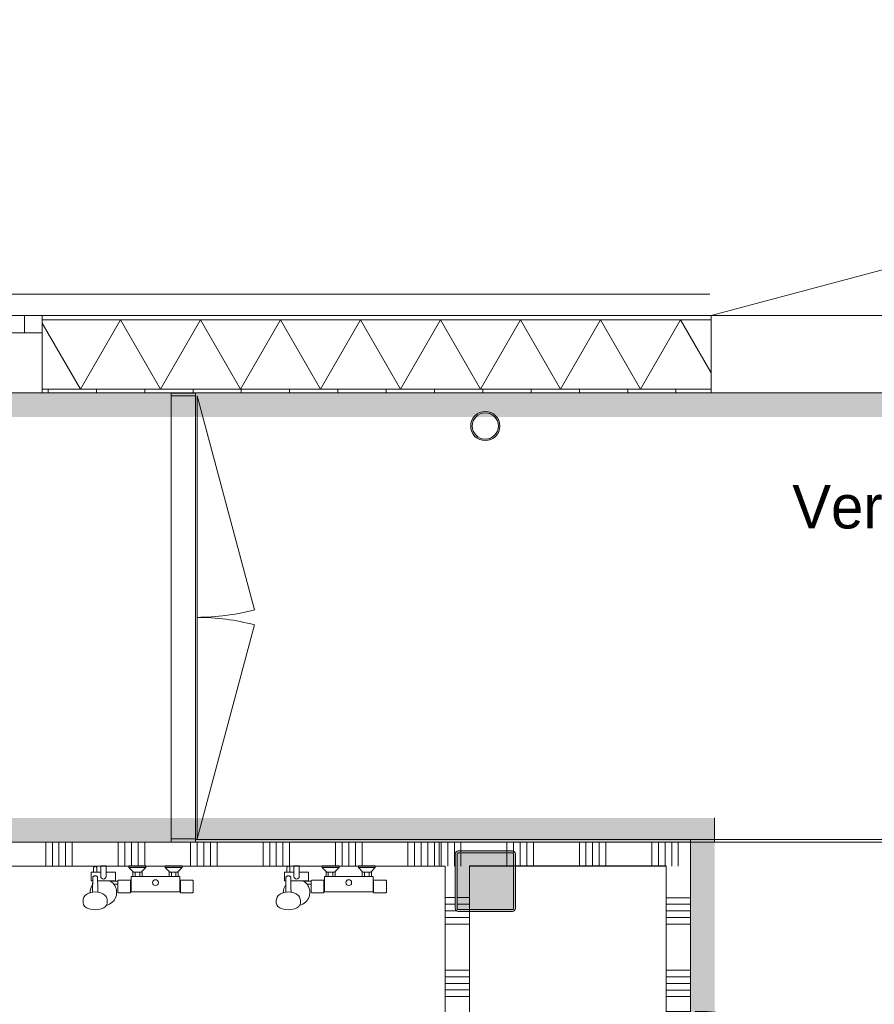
# Model space of a CAD drawing. Header units: millimetres. Extents: x -409 to 257590, y -7854 to 67330.
# Tile 56 of 205: x 39682 to 43221, y 25468 to 29546. Entities that reach past the tile are written whole.
import ezdxf
from ezdxf.enums import TextEntityAlignment as Align

# ---------------------------------------------------------------- set-up
doc = ezdxf.new("R2010")
doc.units = ezdxf.units.MM
doc.header["$MEASUREMENT"] = 0
doc.linetypes.add('B0702', pattern=[117.37, 78.119999, -39.250001])
for name, color, linetype in [('Info Wandafwerking aanduiding', 7, 'Continuous'), ('Info Wandafwerking aanduiding Doorsnede-arcering', 7, 'Continuous'), ('New_21 Buitenwanden', 7, 'Continuous'), ('New_21 Buitenwanden Deuren', 7, 'Continuous'), ('New_21 Buitenwanden Doorsnede-arcering', 7, 'Continuous'), ('New_21 Buitenwanden Laagscheidingslijnen', 7, 'Continuous'), ('New_21 Buitenwanden Ramen', 7, 'Continuous'), ('New_22 NC Binnenwanden', 7, 'Continuous'), ('New_22 NC Binnenwanden Deuren', 7, 'Continuous'), ('New_22 NC Binnenwanden Doorsnede-arcering', 7, 'Continuous'), ('New_23 Vloeren', 7, 'Continuous'), ('New_41 Buitenwandafwerking houten latten', 7, 'Continuous'), ('New_74 Sanitair', 7, 'Continuous'), ('New_Z Ruimtefuncties', 7, 'Continuous'), ('New_Z Ruimtefuncties Zone omranding', 7, 'Continuous'), ('New_Z Ruimtefuncties Zone tekst', 7, 'Continuous'), ('S-COLS-____-OTLN.RVT S', 7, 'Continuous'), ('S-COLS-____-OTLN.RVT S 2D arcering', 7, 'Continuous'), ('S-COLS-____-OTLN.RVT S Doorsnede-arcering', 7, 'Continuous')]:
    doc.layers.add(name, color=color, linetype=linetype)
doc.styles.add('GENERATED_STYLE_1', font='txt')
doc.styles.add('GENERATED_STYLE_2', font='txt')

# ---------------------------------------------------------------- blocks, each defined once
blk = doc.blocks.new('Slab_1_2', base_point=(0, 42578.3))
at = {"layer": 'New_23 Vloeren', "color": 1, "linetype": 'Continuous', "lineweight": 0, "flags": 128}
blk.add_lwpolyline([(66860, 26125), (61760, 26125), (61760, 28000.2), (49978, 28000.1), (49410, 28000.1), (49035.9, 28000.1), (29909.8, 28000.1), (29909.8, 26310), (25700, 26310), (25700, 28000.1), (25600, 28000.1), (25600, 47486.3)], dxfattribs=at)
blk = doc.blocks.new('*X210')
at = {"layer": 'New_22 NC Binnenwanden Doorsnede-arcering', "color": 254, "linetype": 'Continuous', "lineweight": 0, "true_color": 0xe9ebeb}
for p, q in [((41427.4, 26140), (41427.4, 26040)), ((41454.9, 26140), (41454.9, 26040)), ((41482.3, 26140), (41482.3, 26040)), ((41509.7, 26140), (41509.7, 26100)), ((41700, 26140), (41700, 26100)), ((41727.4, 26140), (41727.4, 26096.5)), ((41754.9, 26140), (41754.9, 26040)), ((41782.3, 26140), (41782.3, 26040)), ((41809.7, 26140), (41809.7, 26040)), ((42000, 26140), (42000, 26040)), ((42027.4, 26140), (42027.4, 26040)), ((42054.9, 26140), (42054.9, 26040)), ((42082.3, 26140), (42082.3, 26040)), ((42109.7, 26140), (42109.7, 26040)), ((42300, 26140), (42300, 26040)), ((42327.4, 26140), (42327.4, 26040)), ((42354.9, 26140), (42354.9, 26040)), ((42382.3, 26140), (42382.3, 26040)), ((42409.7, 26140), (42409.7, 26040))]:
    blk.add_line(p, q, dxfattribs=at)
blk = doc.blocks.new('*X218')
at = {"layer": 'New_22 NC Binnenwanden Doorsnede-arcering', "color": 254, "linetype": 'Continuous', "lineweight": 0, "true_color": 0xe9ebeb}
for p, q in [((41509.7, 26092), (41509.7, 26040)), ((41700, 26092), (41700, 26040))]:
    blk.add_line(p, q, dxfattribs=at)
blk = doc.blocks.new('D rechthoekige opening 22_8')
at = {"layer": 'New_22 NC Binnenwanden Deuren', "color": 7, "linetype": 'Continuous', "lineweight": 0}
for p, q in [((-1125, 0), (-1125, 100)), ((1125, 0), (1125, 100))]:
    blk.add_line(p, q, dxfattribs=at)
blk = doc.blocks.new('Wall_35_2', base_point=(41420, 26140))
at = {"layer": 'New_22 NC Binnenwanden', "color": 8, "linetype": 'Continuous', "lineweight": 0, "true_color": 0x778488}
blk.add_line((42460, 26140), (42460, 26040), dxfattribs=at)
at = {"layer": 'New_22 NC Binnenwanden', "color": 8, "linetype": 'Continuous', "lineweight": 0, "true_color": 0x778488, "flags": 128}
for points in [[(42460, 26140), (41420, 26140)], [(41420, 26040), (41420, 26140)], [(41420, 26040), (41445, 26040)], [(41545, 26040), (41727, 26040)], [(41735, 26040), (42360, 26040)]]:
    blk.add_lwpolyline(points, dxfattribs=at)
at = {"layer": 'New_22 NC Binnenwanden', "color": 8, "lineweight": 0, "true_color": 0x778488}
for name in ['*X210', '*X218']:
    blk.add_blockref(name, (0, 0), dxfattribs=at)
at = {"layer": 'New_22 NC Binnenwanden Deuren', "color": 1, "linetype": 'Continuous', "lineweight": 0, "xscale": -1, "zscale": 1000, "rotation": 180.0003213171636}
blk.add_blockref('D rechthoekige opening 22_8', (43585, 26140), dxfattribs=at)
blk = doc.blocks.new('*X336')
at = {"layer": 'New_22 NC Binnenwanden Doorsnede-arcering', "color": 254, "linetype": 'Continuous', "lineweight": 0, "true_color": 0xe9ebeb}
for p, q in [((34990.3, 26040), (34990.3, 26140)), ((35017.8, 26040), (35017.8, 26140)), ((35045.2, 26040), (35045.2, 26140)), ((35072.6, 26040), (35072.6, 26140)), ((35100.1, 26040), (35100.1, 26140)), ((35290.3, 26040), (35290.3, 26140)), ((35317.8, 26040), (35317.8, 26140)), ((35345.2, 26040), (35345.2, 26140)), ((35372.6, 26040), (35372.6, 26140)), ((35400.1, 26040), (35400.1, 26140)), ((35590.3, 26040), (35590.3, 26140)), ((35617.8, 26040), (35617.8, 26140)), ((35645.2, 26040), (35645.2, 26140)), ((35672.6, 26040), (35672.6, 26140)), ((35700.1, 26040), (35700.1, 26140)), ((35890.3, 26040), (35890.3, 26140)), ((35917.8, 26040), (35917.8, 26140)), ((35945.2, 26040), (35945.2, 26140)), ((35972.6, 26040), (35972.6, 26140)), ((36000.1, 26040), (36000.1, 26140)), ((36190.3, 26040), (36190.3, 26140)), ((36217.8, 26040), (36217.8, 26140)), ((36245.2, 26040), (36245.2, 26140)), ((36272.6, 26040), (36272.6, 26140)), ((36300.1, 26040), (36300.1, 26140)), ((36490.3, 26040), (36490.3, 26140)), ((36517.8, 26040), (36517.8, 26140)), ((36545.2, 26040), (36545.2, 26140)), ((36572.6, 26040), (36572.6, 26140)), ((36600.1, 26040), (36600.1, 26140)), ((36790.3, 26040), (36790.3, 26140)), ((36817.8, 26040), (36817.8, 26140)), ((36845.2, 26040), (36845.2, 26140)), ((36872.6, 26040), (36872.6, 26140)), ((36900.1, 26040), (36900.1, 26140)), ((37090.3, 26040), (37090.3, 26140)), ((37117.8, 26040), (37117.8, 26140)), ((37145.2, 26040), (37145.2, 26140)), ((37172.6, 26040), (37172.6, 26140)), ((37200.1, 26040), (37200.1, 26140)), ((37390.3, 26040), (37390.3, 26140)), ((37417.8, 26040), (37417.8, 26140)), ((37445.2, 26040), (37445.2, 26140)), ((37472.6, 26040), (37472.6, 26140)), ((37500.1, 26102.1), (37500.1, 26140)), ((37690.3, 26102.5), (37690.3, 26140)), ((37717.8, 26102.5), (37717.8, 26140)), ((37745.2, 26040), (37745.2, 26140)), ((37772.6, 26040), (37772.6, 26140)), ((37800.1, 26040), (37800.1, 26140)), ((37990.3, 26040), (37990.3, 26140)), ((38017.8, 26040), (38017.8, 26140)), ((38045.2, 26040), (38045.2, 26140)), ((38072.6, 26040), (38072.6, 26140)), ((38100.1, 26040), (38100.1, 26140)), ((38290.3, 26040), (38290.3, 26140)), ((38317.8, 26040), (38317.8, 26140)), ((38345.2, 26040), (38345.2, 26140)), ((38372.6, 26040), (38372.6, 26140)), ((38400.1, 26040), (38400.1, 26140)), ((38590.3, 26040), (38590.3, 26140)), ((38617.8, 26040), (38617.8, 26140)), ((38645.2, 26040), (38645.2, 26140)), ((38672.6, 26040), (38672.6, 26140)), ((38700.1, 26040), (38700.1, 26140)), ((38890.3, 26040), (38890.3, 26140)), ((38917.8, 26040), (38917.8, 26140)), ((38945.2, 26040), (38945.2, 26140)), ((38972.6, 26040), (38972.6, 26140)), ((39000.1, 26040), (39000.1, 26140)), ((39190.3, 26040), (39190.3, 26140)), ((39217.8, 26040), (39217.8, 26140)), ((39245.2, 26040), (39245.2, 26140)), ((39272.6, 26040), (39272.6, 26140)), ((39300.1, 26040), (39300.1, 26140)), ((39490.3, 26040), (39490.3, 26140)), ((39517.8, 26040), (39517.8, 26140)), ((39545.2, 26040), (39545.2, 26140)), ((39572.6, 26040), (39572.6, 26140)), ((39600.1, 26040), (39600.1, 26140)), ((39790.3, 26040), (39790.3, 26140)), ((39817.8, 26040), (39817.8, 26140)), ((39845.2, 26040), (39845.2, 26140)), ((39872.6, 26040), (39872.6, 26140)), ((39900.1, 26040), (39900.1, 26140)), ((40090.3, 26040), (40090.3, 26140)), ((40117.8, 26040), (40117.8, 26140)), ((40145.2, 26040), (40145.2, 26140)), ((40172.6, 26040), (40172.6, 26140)), ((40200.1, 26040), (40200.1, 26140)), ((40390.3, 26040), (40390.3, 26140)), ((40417.8, 26040), (40417.8, 26140)), ((40445.2, 26040), (40445.2, 26140)), ((40472.6, 26040), (40472.6, 26140)), ((40500.1, 26040), (40500.1, 26140)), ((40690.3, 26040), (40690.3, 26140)), ((40717.8, 26040), (40717.8, 26140)), ((40745.2, 26040), (40745.2, 26140)), ((40772.6, 26040), (40772.6, 26140)), ((40800.1, 26040), (40800.1, 26140)), ((40990.3, 26040), (40990.3, 26140)), ((41017.8, 26040), (41017.8, 26140)), ((41045.2, 26040), (41045.2, 26140)), ((41072.6, 26040), (41072.6, 26140)), ((41100.1, 26040), (41100.1, 26140)), ((41290.3, 26040), (41290.3, 26140)), ((41317.8, 26040), (41317.8, 26140)), ((41345.2, 26040), (41345.2, 26140)), ((41372.6, 26040), (41372.6, 26140)), ((41400.1, 26040), (41400.1, 26140))]:
    blk.add_line(p, q, dxfattribs=at)
blk = doc.blocks.new('Wall_68_2', base_point=(33210, 26140))
at = {"layer": 'New_22 NC Binnenwanden', "color": 8, "linetype": 'Continuous', "lineweight": 0, "true_color": 0x778488, "flags": 128}
for points in [[(41420, 26140), (34894, 26140)], [(41420, 26140), (41420, 26040)], [(38075, 26040), (41420, 26040)]]:
    blk.add_lwpolyline(points, dxfattribs=at)
at = {"layer": 'New_22 NC Binnenwanden', "color": 8, "lineweight": 0, "true_color": 0x778488}
blk.add_blockref('*X336', (0, 0), dxfattribs=at)
blk = doc.blocks.new('*X788')
at = {"layer": 'New_22 NC Binnenwanden Doorsnede-arcering', "color": 254, "linetype": 'Continuous', "lineweight": 0, "true_color": 0xe9ebeb}
for p, q in [((41445, 25909.8), (41485, 25909.8)), ((41445, 25882.3), (41485, 25882.3)), ((41445, 25854.9), (41489.6, 25854.9)), ((41445, 25827.5), (41545, 25827.5)), ((41445, 25800), (41545, 25800)), ((41445, 25609.8), (41545, 25609.8)), ((41445, 25582.3), (41545, 25582.3)), ((41445, 25554.9), (41545, 25554.9)), ((41445, 25527.5), (41545, 25527.5)), ((41445, 25500), (41545, 25500)), ((41445, 25309.8), (41545, 25309.8)), ((41445, 25282.3), (41545, 25282.3)), ((41445, 25254.9), (41545, 25254.9)), ((41445, 25227.5), (41545, 25227.5)), ((41445, 25200), (41545, 25200)), ((41445, 25009.8), (41545, 25009.8)), ((41445, 24982.3), (41545, 24982.3)), ((41445, 24954.9), (41545, 24954.9)), ((41445, 24927.5), (41545, 24927.5)), ((41445, 24900), (41545, 24900)), ((41445, 24709.8), (41545, 24709.8)), ((41445, 24682.3), (41545, 24682.3)), ((41445, 24654.9), (41545, 24654.9)), ((41445, 24627.5), (41545, 24627.5)), ((41445, 24600), (41545, 24600)), ((41445, 24409.8), (41545, 24409.8)), ((41445, 24382.3), (41545, 24382.3)), ((41445, 24354.9), (41545, 24354.9)), ((41445, 24327.5), (41545, 24327.5)), ((41445, 24300), (41545, 24300)), ((41445, 24109.8), (41545, 24109.8)), ((41445, 24082.3), (41545, 24082.3)), ((41445, 24054.9), (41545, 24054.9))]:
    blk.add_line(p, q, dxfattribs=at)
blk = doc.blocks.new('*X789')
at = {"layer": 'New_22 NC Binnenwanden Doorsnede-arcering', "color": 254, "linetype": 'Continuous', "lineweight": 0, "true_color": 0xe9ebeb}
for p, q in [((41493, 25909.8), (41545, 25909.8)), ((41493, 25882.3), (41545, 25882.3))]:
    blk.add_line(p, q, dxfattribs=at)
blk = doc.blocks.new('Wall_176_2', base_point=(41545, 26140))
at = {"layer": 'New_22 NC Binnenwanden', "color": 8, "linetype": 'Continuous', "lineweight": 0, "true_color": 0x778488, "flags": 128}
for points in [[(41445, 26040), (41445, 24035)], [(41545, 25858), (41545, 26040)], [(41545, 24035), (41545, 25850)]]:
    blk.add_lwpolyline(points, dxfattribs=at)
at = {"layer": 'New_22 NC Binnenwanden', "color": 8, "lineweight": 0, "true_color": 0x778488}
for name in ['*X788', '*X789']:
    blk.add_blockref(name, (0, 0), dxfattribs=at)
blk = doc.blocks.new('D2 bl 22_2')
at = {"layer": 'New_22 NC Binnenwanden Deuren', "color": 1, "linetype": 'Continuous', "lineweight": 0}
for p, q in [((-917.5, 0), (-31.3, 237.5)), ((917.5, 0), (31.3, 237.5)), ((-917.5, 0), (0, 0)), ((917.5, 0), (0, 0))]:
    blk.add_line(p, q, dxfattribs=at)
at = {"layer": 'New_22 NC Binnenwanden Deuren', "color": 7, "linetype": 'Continuous', "lineweight": 0}
for p, q in [((-917.5, -107), (-917.5, -7)), ((-917.5, -107), (-917.5, -7)), ((917.5, -107), (917.5, -7)), ((917.5, -107), (917.5, -7))]:
    blk.add_line(p, q, dxfattribs=at)
at = {"layer": 'New_22 NC Binnenwanden Deuren', "color": 1, "linetype": 'Continuous', "lineweight": 0}
for centre, start, end in [((-917.5, 0), 0, 15), ((917.5, 0), 165, 180)]:
    blk.add_arc(centre, 917.5, start, end, dxfattribs=at)
blk = doc.blocks.new('Wall_236_2', base_point=(40410, 26139.3))
at = {"layer": 'New_22 NC Binnenwanden', "color": 8, "linetype": 'Continuous', "lineweight": 0, "true_color": 0x778488}
for p, q in [((40310, 27988.1), (40410, 27988.1)), ((40310, 26153.1), (40410, 26153.1))]:
    blk.add_line(p, q, dxfattribs=at)
at = {"layer": 'New_22 NC Binnenwanden', "color": 8, "linetype": 'Continuous', "lineweight": 0, "true_color": 0x778488, "flags": 128}
for points in [[(40310, 27999.3), (40410, 27999.3)], [(40310, 27999.3), (40310, 27988.1)], [(40410, 27988.1), (40410, 27999.3)], [(40310, 26153.1), (40310, 26139.3)], [(40310, 26139.3), (40410, 26139.3)], [(40410, 26139.3), (40410, 26153.1)]]:
    blk.add_lwpolyline(points, dxfattribs=at)
at = {"layer": 'New_22 NC Binnenwanden Deuren', "color": 1, "linetype": 'Continuous', "lineweight": 0, "xscale": -0.9999999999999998, "zscale": 1000, "rotation": 270.0003168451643}
blk.add_blockref('D2 bl 22_2', (40417, 27070.6), dxfattribs=at)
blk = doc.blocks.new('Curtain Wall_65_2')
at = {"layer": 'New_41 Buitenwandafwerking houten latten', "color": 1, "linetype": 'Continuous', "lineweight": 0}
for p, q in [((39880.2, 28409.6), (39780.2, 28409.6)), ((39980.2, 28409.6), (39880.2, 28409.6)), ((40025.2, 28409.6), (39980.2, 28409.6)), ((40125.2, 28409.6), (40025.2, 28409.6)), ((40225.2, 28409.6), (40125.2, 28409.6)), ((40325.2, 28409.6), (40225.2, 28409.6)), ((40370.2, 28409.6), (40325.2, 28409.6)), ((40470.2, 28409.6), (40370.2, 28409.6)), ((40570.2, 28409.6), (40470.2, 28409.6)), ((40670.2, 28409.6), (40570.2, 28409.6)), ((40715.2, 28409.6), (40670.2, 28409.6)), ((40815.2, 28409.6), (40715.2, 28409.6)), ((40915.2, 28409.6), (40815.2, 28409.6)), ((41015.2, 28409.6), (40915.2, 28409.6)), ((41060.2, 28409.6), (41015.2, 28409.6)), ((41160.2, 28409.6), (41060.2, 28409.6)), ((41260.2, 28409.6), (41160.2, 28409.6)), ((41360.2, 28409.6), (41260.2, 28409.6)), ((41405.2, 28409.6), (41360.2, 28409.6)), ((41505.2, 28409.6), (41405.2, 28409.6)), ((41605.2, 28409.6), (41505.2, 28409.6)), ((41705.2, 28409.6), (41605.2, 28409.6)), ((41750.2, 28409.6), (41705.2, 28409.6)), ((41850.2, 28409.6), (41750.2, 28409.6)), ((41950.2, 28409.6), (41850.2, 28409.6)), ((42050.2, 28409.6), (41950.2, 28409.6)), ((42095.2, 28409.6), (42050.2, 28409.6)), ((42195.2, 28409.6), (42095.2, 28409.6)), ((42295.2, 28409.6), (42195.2, 28409.6)), ((42395.2, 28409.6), (42295.2, 28409.6)), ((42440.2, 28409.6), (42395.2, 28409.6)), ((42540.2, 28409.6), (42440.2, 28409.6))]:
    blk.add_line(p, q, dxfattribs=at)
at = {"layer": 'New_41 Buitenwandafwerking houten latten', "color": 1, "linetype": 'Continuous', "lineweight": 0, "flags": 128}
blk.add_lwpolyline([(39780.2, 28409.6), (39680.2, 28409.6), (39635.2, 28409.6), (39535.2, 28409.6), (39435.2, 28409.6), (39335.2, 28409.6), (39290.2, 28409.6), (39190.2, 28409.6)], dxfattribs=at)
at = {"layer": 'New_41 Buitenwandafwerking houten latten', "color": 253, "linetype": 'B0702', "lineweight": 0, "true_color": 0x99a3a6, "flags": 128}
blk.add_lwpolyline([(42540.2, 28409.6), (42440.2, 28409.6), (42395.2, 28409.6), (42295.2, 28409.6), (42195.2, 28409.6), (42095.2, 28409.6), (42050.2, 28409.6), (41950.2, 28409.6), (41850.2, 28409.6), (41750.2, 28409.6), (41705.2, 28409.6), (41605.2, 28409.6), (41505.2, 28409.6), (41405.2, 28409.6), (41360.2, 28409.6), (41260.2, 28409.6), (41160.2, 28409.6), (41060.2, 28409.6), (41015.2, 28409.6), (40915.2, 28409.6), (40815.2, 28409.6), (40715.2, 28409.6), (40670.2, 28409.6), (40570.2, 28409.6), (40470.2, 28409.6), (40370.2, 28409.6), (40325.2, 28409.6), (40225.2, 28409.6), (40125.2, 28409.6), (40025.2, 28409.6), (39980.2, 28409.6), (39880.2, 28409.6), (39780.2, 28409.6)], dxfattribs=at)
blk = doc.blocks.new('Wall_449_2', base_point=(61760, 28000.6))
at = {"layer": 'Info Wandafwerking aanduiding Doorsnede-arcering', "linetype": 'Continuous', "lineweight": 0}
blk.add_hatch(color=1, dxfattribs=at).paths.add_polyline_path([(61660, 28000.6), (30110, 28000.6), (30110, 27900.6), (61660, 27900.6)])
blk = doc.blocks.new('Wall_453_2', base_point=(33210, 26140))
at = {"layer": 'Info Wandafwerking aanduiding Doorsnede-arcering', "linetype": 'Continuous', "lineweight": 0}
for points in [[(33210, 26140), (42460, 26140), (42460, 26240), (33210, 26240)], [(42460, 26140), (42560, 26240), (42460, 26240)], [(42460, 26140), (42560, 26140), (42560, 26240)]]:
    blk.add_hatch(color=1, dxfattribs=at).paths.add_polyline_path(points)
at = {"layer": 'Info Wandafwerking aanduiding', "color": 9, "linetype": 'Continuous', "lineweight": 0, "flags": 128}
blk.add_lwpolyline([(42560, 26240), (42560, 26140)], dxfattribs=at)
blk = doc.blocks.new('Wall_454_2', base_point=(42460, 26140))
at = {"layer": 'Info Wandafwerking aanduiding Doorsnede-arcering', "linetype": 'Continuous', "lineweight": 0}
for points in [[(42460, 26140), (42460, 23935), (42560, 23935), (42560, 26140)], [(42460, 23935), (42560, 23835), (42560, 23935)], [(42460, 23835), (42560, 23835), (42460, 23935)]]:
    blk.add_hatch(color=1, dxfattribs=at).paths.add_polyline_path(points)
at = {"layer": 'Info Wandafwerking aanduiding', "color": 9, "linetype": 'Continuous', "lineweight": 0, "flags": 128}
blk.add_lwpolyline([(42560, 23835), (42460, 23835)], dxfattribs=at)
blk = doc.blocks.new('Column_16_2', base_point=(41610.5, 27863))
at = {"layer": 'S-COLS-____-OTLN.RVT S Doorsnede-arcering', "linetype": 'Continuous', "lineweight": 0, "true_color": 0x778488}
h = blk.add_hatch(color=8, dxfattribs=at)
h.paths.add_polyline_path([(41610.5, 27923.5, 1), (41610.5, 27802.5, 1)])
h.paths.add_polyline_path([(41610.5, 27917.2, -1), (41610.5, 27808.8, -1)], flags=0)
at = {"layer": 'S-COLS-____-OTLN.RVT S', "color": 9, "linetype": 'Continuous', "lineweight": 0, "flags": 128}
for points in [[(41610.5, 27923.5, 1), (41610.5, 27802.5, 1)], [(41610.5, 27917.2, -1), (41610.5, 27808.8, -1)]]:
    blk.add_lwpolyline(points, format="xyb", close=True, dxfattribs=at)
blk = doc.blocks.new('Douche armatuur 22')
at = {"layer": 'New_74 Sanitair', "color": 1, "linetype": 'Continuous', "lineweight": 0}
for p, q in [((-40, 0), (-110, 0)), ((-110, 0), (-110, -7)), ((-40, -7), (-40, 0)), ((110, 0), (40, 0)), ((40, 0), (40, -7)), ((110, -7), (110, 0)), ((-110, -7), (-91, -27)), ((-110, -7), (-40, -7)), ((-91, -27), (-94, -27)), ((-94, -27), (-94, -44)), ((-91, -27), (-59, -27)), ((-84.5, -27), (-84.5, -44)), ((-65.5, -27), (-65.5, -44)), ((-59, -27), (-40, -7)), ((-56, -27), (-59, -27)), ((-56, -44), (-56, -27)), ((40, -7), (59, -27)), ((40, -7), (110, -7)), ((59, -27), (56, -27)), ((56, -27), (56, -44)), ((59, -27), (91, -27)), ((65.5, -27), (65.5, -44)), ((84.5, -27), (84.5, -44)), ((91, -27), (110, -7)), ((94, -27), (91, -27)), ((94, -44), (94, -27)), ((205, -26), (166, -26)), ((166, -26), (166, -62)), ((227, 0), (205, 0)), ((205, 0), (205, -26)), ((205, -26), (205, -44)), ((227, -26), (227, 0)), ((243.5, -26), (227, -26)), ((227, -44), (227, -26)), ((227, -44), (227, -26)), ((243.5, -9), (243.5, -26)), ((243.5, -26), (256.5, -26)), ((256.5, -26), (256.5, -9)), ((266, -26), (256.5, -26)), ((266, -62), (266, -26)), ((-156, -63.1), (-156, -108.9)), ((-103, -60.1), (-153, -60.1)), ((-103, -61), (-103, -60.1)), ((-101, -61), (-103, -61)), ((-103, -61), (-103, -107)), ((-94, -44), (-101, -44)), ((-101, -44), (-101, -61)), ((-101, -107), (-101, -61)), ((-94, -44), (-56, -44)), ((56, -44), (-56, -44)), ((56, -44), (94, -44)), ((101, -44), (94, -44)), ((101, -61), (101, -44)), ((103, -61), (101, -61)), ((101, -61), (101, -107.2)), ((153, -60.1), (103, -60.1)), ((103, -60.1), (103, -61)), ((103, -107), (103, -61)), ((156, -63.5), (156, -63.1)), ((187.3, -63.5), (156, -63.5)), ((156, -76.5), (156, -63.5)), ((156, -108.9), (156, -76.5)), ((156, -76.5), (172.7, -76.5)), ((166, -62), (190, -62)), ((190, -62), (239.8, -62)), ((239.5, -91.1), (240, -48.8)), ((240, -48.8), (240.2, -47.2)), ((240.2, -47.2), (240.9, -45.7)), ((240.9, -45.7), (242.1, -44.3)), ((242.1, -44.3), (243.5, -43.3)), ((243.5, -43.3), (245, -42.8)), ((247.4, -41.6), (245, -42.8)), ((245, -42.8), (245.2, -42.7)), ((245, -42.8), (245, -42.8)), ((245.2, -42.7), (247, -42.5)), ((247, -42.5), (253, -42.5)), ((250, -41.2), (247.4, -41.6)), ((252.6, -41.6), (250, -41.2)), ((255, -42.8), (252.6, -41.6)), ((253, -42.5), (254.8, -42.7)), ((254.8, -42.7), (255, -42.8)), ((255, -42.8), (255, -42.8)), ((255, -42.8), (256.5, -43.3)), ((256.5, -43.3), (257.9, -44.3)), ((257.9, -44.3), (259.1, -45.7)), ((259.1, -45.7), (259.8, -47.2)), ((259.8, -47.2), (260, -48.8)), ((260.5, -91.1), (260, -48.8)), ((260.3, -77.9), (260.2, -62)), ((260.2, -62), (266, -62)), ((-153, -111.9), (-103, -111.9)), ((-103, -111.9), (-103, -107)), ((-103, -107), (-101, -107)), ((-101, -107), (-101, -107.2)), ((-101, -107.2), (-101, -107.8)), ((-101, -107.8), (-101, -108)), ((-101, -108), (101, -108)), ((101, -107.2), (101, -107)), ((101, -107), (103, -107)), ((101, -107.8), (101, -107.2)), ((101, -108), (101, -107.8)), ((103, -107), (103, -111.9)), ((103, -111.9), (153, -111.9)), ((210.5, -121.8), (208.4, -123.6)), ((217.8, -116.4), (210.5, -121.8)), ((227.2, -112.2), (217.8, -116.4)), ((232.4, -110.8), (227.2, -112.2)), ((240.9, -108.8), (232.4, -110.8)), ((239, -109.3), (239.5, -91.1)), ((250, -108.1), (240.9, -108.8)), ((259.1, -108.8), (250, -108.1)), ((267.6, -110.8), (259.1, -108.8)), ((261, -109.3), (260.5, -91.1)), ((267.6, -110.8), (271, -111.7)), ((272.8, -112.2), (271, -111.7)), ((282.2, -116.4), (272.8, -112.2)), ((289.5, -121.8), (282.2, -116.4)), ((291.6, -123.6), (289.5, -121.8)), ((200.5, -140.4), (200, -143.6)), ((200, -143.6), (200, -154.2)), ((200, -154.2), (201.7, -161.6)), ((202.2, -133), (200.5, -140.4)), ((201.7, -161.6), (203.4, -164)), ((203.6, -130.3), (202.2, -133)), ((208.4, -123.6), (203.6, -130.3)), ((296.4, -130.3), (291.6, -123.6)), ((293.3, -168.5), (298.3, -161.6)), ((297.8, -133), (296.4, -130.3)), ((299.5, -140.4), (297.8, -133)), ((298.3, -161.6), (300, -154.2)), ((300, -143.6), (299.5, -140.4)), ((300, -154.2), (300, -143.6)), ((203.4, -164), (206.7, -168.5)), ((206.7, -168.5), (214.6, -174.5)), ((214.6, -174.5), (225, -179)), ((225, -179), (237.1, -181.9)), ((237.1, -181.9), (250, -182.9)), ((250, -182.9), (262.9, -181.9)), ((262.9, -181.9), (275, -179)), ((275, -179), (285.4, -174.5)), ((285.4, -174.5), (293.3, -168.5))]:
    blk.add_line(p, q, dxfattribs=at)
blk.add_circle((0, -70), 12, dxfattribs=at)
for centre, radius, start, end in [((250, -9), 6.5, 0, 180), ((-153, -63.1), 3, 90, 180), ((153, -63.1), 3, 0, 90), ((216, -110.5), 55, 141.8869, 256.7735), ((216, -110.5), 55, 121.3994, 141.8869), ((216, -110.5), 55, 118.2578, 121.3994), ((216, -44), 11, 180, 0), ((216.2, -110.3), 54.8, 358.5584, 36.3009), ((-153, -108.9), 3, 180, 270), ((153, -108.9), 3, 270, 0)]:
    blk.add_arc(centre, radius, start, end, dxfattribs=at)
blk = doc.blocks.new('Column 396[79]_2', base_point=(0.5, 3))
at = {"layer": 'S-COLS-____-OTLN.RVT S 2D arcering', "linetype": 'Continuous', "lineweight": 0, "true_color": 0x778488}
h = blk.add_hatch(color=8, dxfattribs=at)
h.paths.add_polyline_path([(41485.5, 25866), (41486.5, 25861), (41489.3, 25856.8), (41493.5, 25853.9), (41498.5, 25853), (41722.5, 25853), (41727.5, 25853.9), (41731.7, 25856.8), (41734.5, 25861), (41735.5, 25866), (41735.5, 26090), (41734.5, 26094.9), (41731.7, 26099.1), (41727.5, 26102), (41722.5, 26103), (41498.5, 26103), (41493.5, 26102), (41489.3, 26099.1), (41486.5, 26094.9), (41485.5, 26090)])
h.paths.add_polyline_path([(41722.5, 25861), (41498.5, 25861), (41496.6, 25861.3), (41495, 25862.4), (41493.9, 25864), (41493.5, 25866), (41493.5, 26090), (41493.9, 26091.9), (41495, 26093.5), (41496.6, 26094.6), (41498.5, 26095), (41722.5, 26095), (41724.4, 26094.6), (41726.1, 26093.5), (41727.1, 26091.9), (41727.5, 26090), (41727.5, 25866), (41727.1, 25864), (41726.1, 25862.4), (41724.4, 25861.3)], flags=0)
blk.add_hatch(color=8, dxfattribs=at).paths.add_polyline_path([(41722.5, 26095), (41498.5, 26095), (41496.6, 26094.6), (41495, 26093.5), (41493.9, 26091.9), (41493.5, 26090), (41493.5, 25866), (41493.9, 25864), (41495, 25862.4), (41496.6, 25861.3), (41498.5, 25861), (41722.5, 25861), (41724.4, 25861.3), (41726.1, 25862.4), (41727.1, 25864), (41727.5, 25866), (41727.5, 26090), (41727.1, 26091.9), (41726.1, 26093.5), (41724.4, 26094.6)])
at = {"layer": 'S-COLS-____-OTLN.RVT S', "color": 1, "linetype": 'Continuous', "lineweight": 0}
for p, q in [((41489.3, 26099.1), (41486.5, 26094.9)), ((41493.5, 26102), (41489.3, 26099.1)), ((41498.5, 26103), (41493.5, 26102)), ((41722.5, 26103), (41498.5, 26103)), ((41727.5, 26102), (41722.5, 26103)), ((41731.7, 26099.1), (41727.5, 26102)), ((41734.5, 26094.9), (41731.7, 26099.1)), ((41486.5, 26094.9), (41485.5, 26090)), ((41485.5, 26090), (41485.5, 25866)), ((41493.5, 26090), (41493.9, 26091.9)), ((41493.5, 25866), (41493.5, 26090)), ((41493.9, 26091.9), (41495, 26093.5)), ((41495, 26093.5), (41496.6, 26094.6)), ((41496.6, 26094.6), (41498.5, 26095)), ((41498.5, 26095), (41722.5, 26095)), ((41722.5, 26095), (41724.4, 26094.6)), ((41724.4, 26094.6), (41726.1, 26093.5)), ((41726.1, 26093.5), (41727.1, 26091.9)), ((41727.1, 26091.9), (41727.5, 26090)), ((41727.5, 26090), (41727.5, 25866)), ((41735.5, 26090), (41734.5, 26094.9)), ((41735.5, 25866), (41735.5, 26090)), ((41485.5, 25866), (41486.5, 25861)), ((41486.5, 25861), (41489.3, 25856.8)), ((41489.3, 25856.8), (41493.5, 25853.9)), ((41493.9, 25864), (41493.5, 25866)), ((41493.5, 25853.9), (41498.5, 25853)), ((41495, 25862.4), (41493.9, 25864)), ((41496.6, 25861.3), (41495, 25862.4)), ((41498.5, 25861), (41496.6, 25861.3)), ((41722.5, 25861), (41498.5, 25861)), ((41498.5, 25853), (41722.5, 25853)), ((41724.4, 25861.3), (41722.5, 25861)), ((41722.5, 25853), (41727.5, 25853.9)), ((41726.1, 25862.4), (41724.4, 25861.3)), ((41727.1, 25864), (41726.1, 25862.4)), ((41727.5, 25866), (41727.1, 25864)), ((41727.5, 25853.9), (41731.7, 25856.8)), ((41731.7, 25856.8), (41734.5, 25861)), ((41734.5, 25861), (41735.5, 25866))]:
    blk.add_line(p, q, dxfattribs=at)
blk = doc.blocks.new('Verkeersruimte_2.64b_45_2', base_point=(43684.9, 27094.1))
at = {"layer": 'New_Z Ruimtefuncties Zone tekst', "color": 2, "lineweight": 0}
for tag, height, style, p in [('DUMMY_938', 180, 'GENERATED_STYLE_1', (44513.6, 27659.9)), ('ROOM_NAME', 180, 'GENERATED_STYLE_1', (44513.6, 27618.7)), ('DUMMY_939', 180, 'GENERATED_STYLE_1', (44513.6, 27282.7)), ('ROOM_NUMBER', 180, 'GENERATED_STYLE_1', (44513.6, 27241.6)), ('stWallCovering', 240, 'GENERATED_STYLE_2', (44513.6, 26850.7))]:
    blk.add_attdef(tag, text='', height=height, dxfattribs=dict(at, style=style)).set_placement(p, align=Align.TOP_RIGHT)
at = {"layer": 'New_Z Ruimtefuncties Zone tekst', "color": 2, "lineweight": 0, "style": 'GENERATED_STYLE_2'}
blk.add_attdef('DUMMY_940', text='', height=240, dxfattribs=at).set_placement((42856.3, 26905.6), align=Align.TOP_LEFT)
blk = doc.blocks.new('*X2083')
at = {"layer": 'New_22 NC Binnenwanden Doorsnede-arcering', "color": 254, "linetype": 'Continuous', "lineweight": 0, "true_color": 0xe9ebeb}
for p, q in [((42367.7, 24027.3), (42440, 24027.3)), ((42440, 24027.3), (42460, 24027.3)), ((42395.1, 23999.9), (42440, 23999.9)), ((42440, 23999.9), (42460, 23999.9))]:
    blk.add_line(p, q, dxfattribs=at)
blk = doc.blocks.new('*X2084')
at = {"layer": 'New_22 NC Binnenwanden Doorsnede-arcering', "color": 254, "linetype": 'Continuous', "lineweight": 0, "true_color": 0xe9ebeb}
for p, q in [((42360, 24382.2), (42440, 24382.2)), ((42360, 24354.7), (42440, 24354.7)), ((42440, 24382.2), (42460, 24382.2)), ((42440, 24354.7), (42460, 24354.7)), ((42360, 24327.3), (42440, 24327.3)), ((42440, 24327.3), (42460, 24327.3)), ((42360, 24299.9), (42440, 24299.9)), ((42440, 24299.9), (42460, 24299.9)), ((42360, 24109.6), (42440, 24109.6)), ((42440, 24109.6), (42460, 24109.6)), ((42360, 24082.2), (42440, 24082.2)), ((42440, 24082.2), (42460, 24082.2)), ((42360, 24054.7), (42440, 24054.7)), ((42440, 24054.7), (42460, 24054.7))]:
    blk.add_line(p, q, dxfattribs=at)
blk = doc.blocks.new('*X2085')
at = {"layer": 'New_22 NC Binnenwanden Doorsnede-arcering', "color": 254, "linetype": 'Continuous', "lineweight": 0, "true_color": 0xe9ebeb}
for p, q in [((42360, 25909.6), (42440, 25909.6)), ((42440, 25909.6), (42460, 25909.6)), ((42360, 25882.2), (42440, 25882.2)), ((42360, 25854.7), (42440, 25854.7)), ((42440, 25882.2), (42460, 25882.2)), ((42440, 25854.7), (42460, 25854.7)), ((42360, 25827.3), (42440, 25827.3)), ((42440, 25827.3), (42460, 25827.3)), ((42360, 25799.9), (42440, 25799.9)), ((42440, 25799.9), (42460, 25799.9)), ((42360, 25609.6), (42440, 25609.6)), ((42440, 25609.6), (42460, 25609.6)), ((42360, 25582.2), (42440, 25582.2)), ((42440, 25582.2), (42460, 25582.2)), ((42360, 25554.7), (42440, 25554.7)), ((42360, 25527.3), (42440, 25527.3)), ((42440, 25554.7), (42460, 25554.7)), ((42440, 25527.3), (42460, 25527.3)), ((42360, 25499.9), (42440, 25499.9)), ((42440, 25499.9), (42460, 25499.9))]:
    blk.add_line(p, q, dxfattribs=at)
blk = doc.blocks.new('D1 22_11')
at = {"layer": 'New_22 NC Binnenwanden Deuren', "color": 1, "linetype": 'Continuous', "lineweight": 0}
for q in [(-481.8, 267.6), (-517, 0)]:
    blk.add_line((517, 0), q, dxfattribs=at)
at = {"layer": 'New_22 NC Binnenwanden Deuren', "color": 7, "linetype": 'Continuous', "lineweight": 0}
for p, q in [((-517, -20), (-517, -120)), ((-517, -20), (-517, -120)), ((517, -20), (517, -120)), ((517, -20), (517, -120))]:
    blk.add_line(p, q, dxfattribs=at)
at = {"layer": 'New_22 NC Binnenwanden Deuren', "color": 1, "linetype": 'Continuous', "lineweight": 0}
blk.add_arc((517, 0), 1034, 165, 180, dxfattribs=at)
blk = doc.blocks.new('*X2087')
at = {"layer": 'New_22 NC Binnenwanden Doorsnede-arcering', "color": 254, "linetype": 'Continuous', "lineweight": 0, "true_color": 0xe9ebeb}
for p, q in [((42360, 24027.3), (42367.7, 24027.3)), ((42360, 23999.9), (42395.1, 23999.9))]:
    blk.add_line(p, q, dxfattribs=at)
blk = doc.blocks.new('Wall_476_2', base_point=(42460, 26140))
at = {"layer": 'New_22 NC Binnenwanden', "color": 8, "linetype": 'Continuous', "lineweight": 0, "true_color": 0x778488}
for p, q in [((42460, 25439), (42360, 25439)), ((42460, 24405), (42360, 24405))]:
    blk.add_line(p, q, dxfattribs=at)
at = {"layer": 'New_22 NC Binnenwanden', "color": 8, "linetype": 'Continuous', "lineweight": 0, "true_color": 0x778488, "flags": 128}
for points in [[(42360, 26040), (42360, 25439)], [(42460, 25439), (42460, 26040)], [(42360, 24405), (42360, 24035)], [(42460, 23935), (42460, 24405)], [(42460, 23935), (42360, 23935)]]:
    blk.add_lwpolyline(points, dxfattribs=at)
at = {"layer": 'New_22 NC Binnenwanden', "color": 8, "lineweight": 0, "true_color": 0x778488}
for name in ['*X2085', '*X2084', '*X2087', '*X2083']:
    blk.add_blockref(name, (0, 0), dxfattribs=at)
at = {"layer": 'New_22 NC Binnenwanden Deuren', "color": 1, "linetype": 'Continuous', "lineweight": 0, "zscale": 1000, "rotation": 269.9998394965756}
blk.add_blockref('D1 22_11', (42480, 24922), dxfattribs=at)
blk = doc.blocks.new('*X2306')
at = {"layer": 'New_21 Buitenwanden Doorsnede-arcering', "linetype": 'Continuous', "lineweight": 0, "true_color": 0xe9ebeb}
for points in [[(39775.2, 28302.1), (39901.4, 28302.1), (39901.4, 28302.2), (39775.2, 28302.2)], [(40051.4, 28302.2), (40051.4, 28302.1), (40201.4, 28302.1), (40201.4, 28302.2)], [(40351.4, 28302.2), (40351.4, 28302.1), (40501.4, 28302.1), (40501.4, 28302.2)], [(40651.4, 28302.2), (40651.4, 28302.1), (40801.4, 28302.1), (40801.4, 28302.2)], [(40951.4, 28302.2), (40951.4, 28302.1), (41101.4, 28302.1), (41101.4, 28302.2)], [(41251.4, 28302.2), (41251.4, 28302.1), (41401.4, 28302.1), (41401.4, 28302.2)], [(41551.4, 28302.2), (41551.4, 28302.1), (41701.4, 28302.1), (41701.4, 28302.2)], [(41851.4, 28302.2), (41851.4, 28302.1), (42001.4, 28302.1), (42001.4, 28302.2)], [(42151.4, 28302.2), (42151.4, 28302.1), (42301.4, 28302.1), (42301.4, 28302.2)], [(42545.2, 28302.2), (42451.4, 28302.2), (42451.4, 28302.1), (42545.2, 28302.1)]]:
    blk.add_hatch(color=254, dxfattribs=at).paths.add_polyline_path(points)
blk = doc.blocks.new('*X2314')
at = {"layer": 'New_21 Buitenwanden Doorsnede-arcering', "linetype": 'Continuous', "lineweight": 0, "true_color": 0xe9ebeb}
for points in [[(39775.2, 28015), (39901.4, 28015), (39901.4, 28015.1), (39775.2, 28015.1)], [(40051.4, 28015.1), (40051.4, 28015), (40201.4, 28015), (40201.4, 28015.1)], [(40351.4, 28015.1), (40351.4, 28015), (40501.4, 28015), (40501.4, 28015.1)], [(40651.4, 28015.1), (40651.4, 28015), (40801.4, 28015), (40801.4, 28015.1)], [(40951.4, 28015.1), (40951.4, 28015), (41101.4, 28015), (41101.4, 28015.1)], [(41251.4, 28015.1), (41251.4, 28015), (41401.4, 28015), (41401.4, 28015.1)], [(41551.4, 28015.1), (41551.4, 28015), (41701.4, 28015), (41701.4, 28015.1)], [(41851.4, 28015.1), (41851.4, 28015), (42001.4, 28015), (42001.4, 28015.1)], [(42151.4, 28015.1), (42151.4, 28015), (42301.4, 28015), (42301.4, 28015.1)], [(42545.2, 28015.1), (42451.4, 28015.1), (42451.4, 28015), (42545.2, 28015)]]:
    blk.add_hatch(color=254, dxfattribs=at).paths.add_polyline_path(points)
blk = doc.blocks.new('*X2322')
at = {"layer": 'New_21 Buitenwanden Doorsnede-arcering', "color": 254, "linetype": 'Continuous', "lineweight": 0, "true_color": 0xe9ebeb}
for p, q in [((40099.3, 28302.1), (39933.6, 28015.1)), ((40099.3, 28302.1), (40265, 28015.1)), ((40430.7, 28302.1), (40265, 28015.1)), ((40430.7, 28302.1), (40596.4, 28015.1)), ((40762.1, 28302.1), (40596.4, 28015.1)), ((40762.1, 28302.1), (40927.8, 28015.1)), ((41093.5, 28302.1), (40927.8, 28015.1)), ((41093.5, 28302.1), (41259.2, 28015.1)), ((41424.9, 28302.1), (41259.2, 28015.1)), ((41424.9, 28302.1), (41590.6, 28015.1)), ((41756.3, 28302.1), (41590.6, 28015.1)), ((41756.3, 28302.1), (41922, 28015.1)), ((42087.7, 28302.1), (41922, 28015.1)), ((42087.7, 28302.1), (42253.4, 28015.1)), ((42419.1, 28302.1), (42253.4, 28015.1)), ((42419.1, 28302.1), (42545.2, 28083.7)), ((39775.2, 28289.4), (39933.6, 28015.1))]:
    blk.add_line(p, q, dxfattribs=at)
blk = doc.blocks.new('R1 22_15')
at = {"layer": 'New_21 Buitenwanden Ramen', "color": 9, "linetype": 'Continuous', "lineweight": 0}
for p, q in [((-290, 248.2), (290, 248.2)), ((-290, -72), (-290, -54)), ((-290, -72), (-290, -54)), ((-290, -72), (290, -72)), ((290, -72), (290, -54)), ((290, -72), (290, -54))]:
    blk.add_line(p, q, dxfattribs=at)
at = {"layer": 'New_21 Buitenwanden Ramen', "color": 1, "linetype": 'Continuous', "lineweight": 0}
for p, q in [((-290, 233.1), (-290, 248.2)), ((290, 233.1), (290, 248.2)), ((-290, 0), (-290, 233.1)), ((290, 0), (290, 233.1)), ((-290, 0), (-217, 0)), ((-290, -54), (-290, 0)), ((-290, -54), (-290, 0)), ((-217, 0), (-217, -72)), ((-217, 0), (217, 0)), ((217, -72), (217, 0)), ((217, 0), (290, 0)), ((290, -54), (290, 0)), ((290, -54), (290, 0)), ((-217, -72), (-290, -72)), ((217, -72), (-217, -72)), ((290, -72), (217, -72))]:
    blk.add_line(p, q, dxfattribs=at)
blk = doc.blocks.new('D2 bl 22_3')
at = {"layer": 'New_21 Buitenwanden Deuren', "color": 1, "linetype": 'Continuous', "lineweight": 0}
for p, q in [((-1052.5, 0), (-35.9, 272.4)), ((1052.5, 0), (35.9, 272.4)), ((-1052.5, 0), (0, 0)), ((1052.5, 0), (0, 0)), ((-1052.5, -18), (-1052.5, -72)), ((-1052.5, -18), (-1052.5, -72)), ((1052.5, -18), (1052.5, -72)), ((1052.5, -18), (1052.5, -72)), ((-1052.5, -72), (-1052.5, -305.1)), ((1052.5, -72), (1052.5, -305.1)), ((-1052.5, -305.1), (-1052.5, -320.2)), ((1052.5, -305.1), (1052.5, -320.2))]:
    blk.add_line(p, q, dxfattribs=at)
at = {"layer": 'New_21 Buitenwanden Deuren', "color": 9, "linetype": 'Continuous', "lineweight": 0}
for p, q in [((-1052.5, 0), (-1052.5, -18)), ((-1052.5, 0), (-1052.5, -18)), ((1052.5, 0), (1052.5, -18)), ((1052.5, 0), (1052.5, -18))]:
    blk.add_line(p, q, dxfattribs=at)
at = {"layer": 'New_21 Buitenwanden Deuren', "color": 1, "linetype": 'Continuous', "lineweight": 0}
for centre, start, end in [((-1052.5, 0), 0, 15), ((1052.5, 0), 165, 180)]:
    blk.add_arc(centre, 1052.5, start, end, dxfattribs=at)
blk = doc.blocks.new('Wall_505_2', base_point=(61760.2, 28320.2))
at = {"layer": 'New_21 Buitenwanden Doorsnede-arcering', "linetype": 'Continuous', "lineweight": 0, "true_color": 0xe9ebeb}
h = blk.add_hatch(dxfattribs=at)
h.set_pattern_fill('930_Lijnen_vert_200_0002', color=254, style=0, pattern_type=2)
h.set_pattern_definition([(270, (0, 0), (200, 0), [])])
h.paths.add_polyline_path([(39775.2, 28000), (42545.2, 28000), (42545.2, 28015), (39775.2, 28015)])
at = {"layer": 'New_21 Buitenwanden', "color": 8, "linetype": 'Continuous', "lineweight": 0, "true_color": 0x778488}
for p, q in [((39775.2, 28320.2), (39775.2, 28302.2)), ((39775.2, 28302.2), (39775.2, 28248.2)), ((42545.2, 28320.2), (42545.2, 28302.2)), ((42545.2, 28302.2), (42545.2, 28248.2)), ((39775.2, 28248.2), (39775.2, 28015.1)), ((42545.2, 28248.2), (42545.2, 28015.1)), ((39775.2, 28015.1), (39775.2, 28000)), ((42545.2, 28015.1), (42545.2, 28000))]:
    blk.add_line(p, q, dxfattribs=at)
at = {"layer": 'New_21 Buitenwanden', "color": 8, "linetype": 'Continuous', "lineweight": 0, "true_color": 0x778488, "flags": 128}
for points in [[(42545.2, 28320.2), (39775.2, 28320.2)], [(39775.2, 28000), (42545.2, 28000)]]:
    blk.add_lwpolyline(points, dxfattribs=at)
at = {"layer": 'New_21 Buitenwanden Laagscheidingslijnen', "color": 8, "linetype": 'Continuous', "lineweight": 0, "true_color": 0x778488}
for p, q in [((42545.2, 28302.2), (39775.2, 28302.2)), ((42545.2, 28302.1), (39775.2, 28302.1)), ((39775.2, 28015.1), (42545.2, 28015.1)), ((39775.2, 28015), (42545.2, 28015))]:
    blk.add_line(p, q, dxfattribs=at)
at = {"layer": 'New_21 Buitenwanden', "color": 8, "lineweight": 0, "true_color": 0x778488}
for name in ['*X2306', '*X2322', '*X2314']:
    blk.add_blockref(name, (0, 0), dxfattribs=at)
at = {"layer": 'New_21 Buitenwanden Deuren', "color": 1, "linetype": 'Continuous', "lineweight": 0, "zscale": 1000}
blk.add_blockref('D2 bl 22_3', (43597.7, 28320.2), dxfattribs=at)
at = {"layer": 'New_21 Buitenwanden Ramen', "color": 1, "linetype": 'Continuous', "lineweight": 0, "zscale": 1000, "rotation": 180}
blk.add_blockref('R1 22_15', (39485.2, 28248.2), dxfattribs=at)

msp = doc.modelspace()

# ---------------------------------------------------------------- linework, layer by layer
at = {"layer": 'New_Z Ruimtefuncties Zone omranding', "color": 41, "linetype": 'Continuous', "lineweight": 0, "true_color": 0xffeeaa, "flags": 128}
for points in [[(30009.8, 26140), (33210, 26140), (40310, 26140), (40310, 28000.4), (30009.8, 28000.4)], [(40410, 28000.2), (40410, 26140), (46760, 26140), (46760, 28000.2)]]:
    msp.add_lwpolyline(points, close=True, dxfattribs=at)
at = {"layer": 'New_Z Ruimtefuncties Zone omranding', "color": 32, "linetype": 'Continuous', "lineweight": 0, "true_color": 0xba661c, "flags": 128}
msp.add_lwpolyline([(40410.5, 26150), (42460.4, 26150), (42460.4, 23945), (42240.4, 23945), (42240.4, 22465), (42460.4, 22465), (42460.4, 21445), (49510.5, 21445), (49510.4, 23225, 0.231733), (49123.5, 24015.1), (44710.4, 24015.1), (44710.4, 26150), (40410.5, 26150)], format="xyb", close=True, dxfattribs=at)
at = {"layer": 'New_Z Ruimtefuncties Zone omranding', "color": 142, "linetype": 'Continuous', "lineweight": 0, "true_color": 0x0ca2d3, "flags": 128}
msp.add_lwpolyline([(38075, 25810), (37410, 25810), (37410, 22455), (39750, 22455), (39750, 24035.2), (41445, 24035.2), (41445, 26040), (38075, 26040.3)], close=True, dxfattribs=at)
at = {"layer": 'New_Z Ruimtefuncties Zone omranding', "color": 21, "linetype": 'Continuous', "lineweight": 0, "true_color": 0xffaa55, "flags": 128}
msp.add_lwpolyline([(42360, 26042), (41545, 26042), (41545, 24035), (42360, 24035)], close=True, dxfattribs=at)

# ---------------------------------------------------------------- block references
at = {"layer": 'Info Wandafwerking aanduiding', "color": 1, "lineweight": 0}
for name, p in [('Wall_449_2', (61760, 28000.6)), ('Wall_453_2', (33210, 26140)), ('Wall_454_2', (42460, 26140))]:
    msp.add_blockref(name, p, dxfattribs=at)
at = {"layer": 'New_21 Buitenwanden', "color": 8, "lineweight": 0, "true_color": 0x778488}
msp.add_blockref('Wall_505_2', (61760.2, 28320.2), dxfattribs=at)
at = {"layer": 'New_22 NC Binnenwanden', "color": 8, "lineweight": 0, "true_color": 0x778488}
for name, p in [('Wall_236_2', (40410, 26139.3)), ('Wall_35_2', (41420, 26140)), ('Wall_68_2', (33210, 26140)), ('Wall_176_2', (41545, 26140)), ('Wall_476_2', (42460, 26140))]:
    msp.add_blockref(name, p, dxfattribs=at)
at = {"layer": 'New_23 Vloeren', "color": 1, "linetype": 'Continuous', "lineweight": 0}
msp.add_blockref('Slab_1_2', (0, 42578.3), dxfattribs=at)
at = {"layer": 'New_41 Buitenwandafwerking houten latten', "linetype": 'Continuous', "lineweight": 0}
msp.add_blockref('Curtain Wall_65_2', (0, 0), dxfattribs=at)
at = {"layer": 'New_74 Sanitair', "color": 1, "linetype": 'Continuous', "lineweight": 0, "xscale": -1, "zscale": 1000}
for p in [(40245, 26042), (41045, 26042)]:
    msp.add_blockref('Douche armatuur 22', p, dxfattribs=at)
at = {"layer": 'New_Z Ruimtefuncties', "color": 2, "linetype": 'Continuous', "lineweight": 0}
msp.add_blockref('Verkeersruimte_2.64b_45_2', (43684.9, 27094.1), dxfattribs=at).add_auto_attribs({'ROOM_NAME': 'Verkeersruimte', 'ROOM_NUMBER': '2.64b', 'stWallCovering': 'W03b'})
at = {"layer": 'S-COLS-____-OTLN.RVT S', "color": 3, "lineweight": 0}
msp.add_blockref('Column_16_2', (41610.5, 27863), dxfattribs=at)
at = {"layer": 'S-COLS-____-OTLN.RVT S', "color": 1, "linetype": 'Continuous', "lineweight": 0}
msp.add_blockref('Column 396[79]_2', (0.5, 3), dxfattribs=at)

doc.saveas('drawing.dxf')
